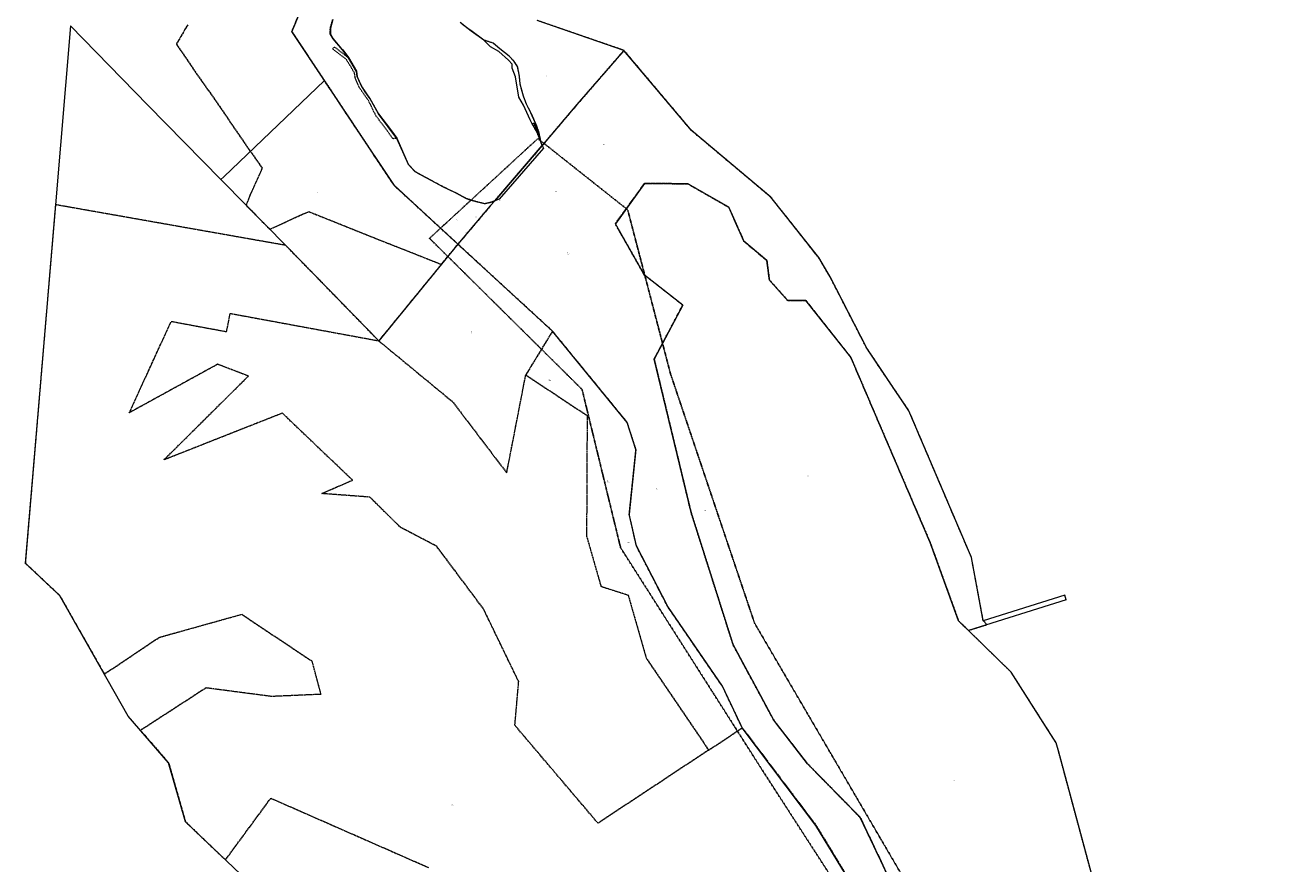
# Model space of a CAD drawing. Header units: metres. Extents: x 5549716 to 5551479, y 5955197 to 5958247.
# Tile 3 of 4: x 5549885 to 5551450, y 5956185 to 5957223. Entities that reach past the tile are written whole.
import ezdxf
from ezdxf.enums import TextEntityAlignment as Align

# ---------------------------------------------------------------- set-up
doc = ezdxf.new("R2010")
doc.units = ezdxf.units.M
for name, pattern in [('1.0_0.5', [1.5, 1, -0.5]), ('2', [0.9, 0.6, -0.3]), ('219-500', [0]), ('egkk-500', [2, 1.5, -0.5]), ('egug-500', [1, 0.5, -0.5])]:
    doc.linetypes.add(name, pattern=pattern)
doc.layers.get('0').update_dxf_attribs({"color": 2, "lineweight": 5})
doc.styles.get("Standard").update_dxf_attribs({"font": 'Working1250', "width": 0.75})

# ---------------------------------------------------------------- blocks, each defined once
blk = doc.blocks.new('PW01')
at = {"linetype": 'Continuous', "lineweight": 13}
h = blk.add_hatch(color=0, dxfattribs=at)
edge = h.paths.add_edge_path()
edge.add_arc((0, 0), 0.045, 0, 360)

msp = doc.modelspace()

# ---------------------------------------------------------------- linework, layer by layer
at = {"layer": '000 Inne (niezydentyfikowane)', "color": 7, "linetype": 'CONTINUOUS', "lineweight": 25, "flags": 128}
for points in [[(5550515.76, 5957101.86), (5550511.86, 5957100.46)], [(5550516.64, 5957099.43), (5550513.17, 5957098.18)], [(5550516.2, 5957100.65), (5550514.35, 5957099.99)], [(5550517.46, 5957097.14), (5550514.39, 5957096.04)], [(5550517.06, 5957098.25), (5550515.43, 5957097.67)], [(5550518.19, 5957095.12), (5550515.48, 5957094.14)], [(5550517.84, 5957096.1), (5550516.39, 5957095.58)], [(5550518.84, 5957093.32), (5550516.44, 5957092.46)], [(5550518.52, 5957094.19), (5550517.25, 5957093.73)], [(5550519.13, 5957092.5), (5550518, 5957092.1)], [(5550519.41, 5957091.74), (5550517.29, 5957090.97)], [(5550519.86, 5957090.32), (5550517.86, 5957089.93)], [(5550520.12, 5957089), (5550518.37, 5957088.66)], [(5550519.67, 5957091.01), (5550518.67, 5957090.65)], [(5550520.35, 5957087.85), (5550518.82, 5957087.55)], [(5550520, 5957089.64), (5550519.06, 5957089.46)], [(5550520.55, 5957086.84), (5550519.22, 5957086.57)], [(5550520.24, 5957088.4), (5550519.42, 5957088.24)], [(5550520.72, 5957085.96), (5550519.56, 5957085.73)], [(5550520.45, 5957087.32), (5550519.74, 5957087.18)], [(5550520.87, 5957085.19), (5550519.86, 5957084.99)], [(5550520.64, 5957086.38), (5550520.02, 5957086.26)], [(5550521, 5957084.52), (5550520.12, 5957084.34)], [(5550520.8, 5957085.56), (5550520.26, 5957085.45)], [(5550521.12, 5957083.93), (5550520.35, 5957083.78)], [(5550520.94, 5957084.84), (5550520.47, 5957084.75)], [(5550521.22, 5957083.42), (5550520.55, 5957083.29)], [(5550521.06, 5957084.22), (5550520.65, 5957084.13)], [(5550521.31, 5957082.93), (5550520.74, 5957082.82)], [(5550521.17, 5957083.67), (5550520.81, 5957083.6)], [(5550521.41, 5957082.44), (5550520.93, 5957082.35)], [(5550521.27, 5957083.18), (5550520.95, 5957083.12)], [(5550521.36, 5957082.69), (5550521.1, 5957082.63)], [(5550521.51, 5957081.95), (5550521.12, 5957081.87)], [(5550521.46, 5957082.19), (5550521.24, 5957082.15)], [(5550521.6, 5957081.46), (5550521.31, 5957081.4)], [(5550521.56, 5957081.7), (5550521.39, 5957081.67)], [(5550521.7, 5957080.96), (5550521.5, 5957080.93)], [(5550521.65, 5957081.21), (5550521.53, 5957081.19)], [(5550521.75, 5957080.72), (5550521.67, 5957080.7)], [(5550521.8, 5957080.47), (5550521.7, 5957080.45)], [(5550521.85, 5957080.23), (5550521.82, 5957080.22)]]:
    msp.add_lwpolyline(points, dxfattribs=at)
at = {"layer": '217-kontur klasyfikacyjny', "color": 92, "linetype": 'egkk-500', "lineweight": 18, "flags": 128}
for points in [[(5550214.48, 5957215.13), (5550248.81, 5957297.89)], [(5550085.52, 5957223.5), (5550079.76, 5957213.47)], [(5550079.76, 5957213.47), (5550071.56, 5957199.56)], [(5550254.84, 5957154.35), (5550214.48, 5957215.13)], [(5550071.56, 5957199.56), (5550076.35, 5957192.25)], [(5550076.35, 5957192.25), (5550084.3, 5957180.89)], [(5550625.24, 5957191.71), (5550567.15, 5957124.57)], [(5550649.25, 5957163.23), (5550625.24, 5957191.71)], [(5550084.3, 5957180.89), (5550092.01, 5957169.46)], [(5550092.01, 5957169.46), (5550100.04, 5957157.72)], [(5550100.04, 5957157.72), (5550112.76, 5957139.88)], [(5550708.87, 5957092.53), (5550649.25, 5957163.23)], [(5550112.76, 5957139.88), (5550124.71, 5957122.53)], [(5550290.64, 5957100.44), (5550254.84, 5957154.35)], [(5550567.15, 5957124.57), (5550524.05, 5957074.15)], [(5550124.71, 5957122.53), (5550137.86, 5957103.42)], [(5550137.86, 5957103.42), (5550147.48, 5957089.24)], [(5550341.19, 5957024.32), (5550290.64, 5957100.44)], [(5550772.61, 5957038.89), (5550708.87, 5957092.53)], [(5550147.48, 5957089.24), (5550160.43, 5957070.39)], [(5550160.43, 5957070.39), (5550162.98, 5957066.77)], [(5550162.98, 5957066.77), (5550177.65, 5957046)], [(5550524.05, 5957074.15), (5550465.49, 5957005.68)], [(5550177.65, 5957046), (5550169.61, 5957027.73)], [(5550807.05, 5957009.91), (5550772.61, 5957038.89)], [(5550169.61, 5957027.73), (5550162.54, 5957012.23)], [(5550419.84, 5956951.9), (5550341.19, 5957024.32)], [(5550614.65, 5956977.07), (5550650.84, 5957027.17)], [(5550650.84, 5957027.17), (5550704.44, 5957026.54)], [(5550704.44, 5957026.54), (5550755, 5956997.58)], [(5549921.93, 5957000.73), (5549884.65, 5956557.31)], [(5550206.88, 5956950.38), (5549921.93, 5957000.73)], [(5550162.54, 5957012.23), (5550157.75, 5957000.07)], [(5550157.75, 5957000.07), (5550187.06, 5956970.43)], [(5550459.95, 5956999.21), (5550419.84, 5956951.9)], [(5550465.49, 5957005.68), (5550459.95, 5956999.21)], [(5550855.28, 5956949.15), (5550807.05, 5957009.91)], [(5550202.07, 5956977.27), (5550216.19, 5956983.68)], [(5550216.19, 5956983.68), (5550226.24, 5956988.22)], [(5550226.24, 5956988.22), (5550235.25, 5956992.27)], [(5550235.25, 5956992.27), (5550248.1, 5956987.08)], [(5550248.1, 5956987.08), (5550262.48, 5956981.34)], [(5550755, 5956997.58), (5550773.51, 5956955.58)], [(5550187.06, 5956970.43), (5550202.07, 5956977.27)], [(5550262.48, 5956981.34), (5550275.94, 5956975.93)], [(5550275.94, 5956975.93), (5550293.32, 5956968.97)], [(5550293.32, 5956968.97), (5550314.78, 5956960.38)], [(5550650.77, 5956913.59), (5550614.65, 5956977.07)], [(5550314.78, 5956960.38), (5550335.46, 5956952.14)], [(5550335.46, 5956952.14), (5550358.19, 5956943.28)], [(5550399.37, 5956926.9), (5550419.84, 5956951.9)], [(5550419.84, 5956951.9), (5550536.89, 5956844.32)], [(5550773.51, 5956955.58), (5550802.06, 5956931.61)], [(5550222.07, 5956934.79), (5550206.88, 5956950.38)], [(5550358.19, 5956943.28), (5550377.72, 5956935.47)], [(5550377.72, 5956935.47), (5550399.37, 5956926.9)], [(5550866.15, 5956935.45), (5550855.28, 5956949.15)], [(5550880.44, 5956911.33), (5550866.15, 5956935.45)], [(5550240.74, 5956915.64), (5550222.07, 5956934.79)], [(5550399.37, 5956926.9), (5550321.91, 5956832.33)], [(5550802.06, 5956931.61), (5550805.19, 5956907.5)], [(5550321.91, 5956832.33), (5550240.74, 5956915.64)], [(5550698.04, 5956876.46), (5550650.77, 5956913.59)], [(5550805.19, 5956907.5), (5550827.97, 5956882.01)], [(5550925.65, 5956823.24), (5550880.44, 5956911.33)], [(5550662.72, 5956809.6), (5550698.04, 5956876.46)], [(5550827.97, 5956882.01), (5550850.1, 5956882.21)], [(5550850.1, 5956882.21), (5550905.82, 5956811.91)], [(5550133.64, 5956843.67), (5550138.11, 5956866.25)], [(5550138.11, 5956866.25), (5550321.91, 5956832.33)], [(5550013.34, 5956743.33), (5550065.18, 5956856.41)], [(5550065.18, 5956856.41), (5550133.64, 5956843.67)], [(5550536.89, 5956844.32), (5550503.74, 5956790.08)], [(5550629.28, 5956731.42), (5550536.89, 5956844.32)], [(5550321.91, 5956832.33), (5550413.18, 5956757.01)], [(5550905.82, 5956811.91), (5551004.13, 5956582.58)], [(5550977.89, 5956745.54), (5550925.65, 5956823.24)], [(5550122.54, 5956803.32), (5550013.34, 5956743.33)], [(5550160.68, 5956788.71), (5550122.54, 5956803.32)], [(5550708.36, 5956619.9), (5550662.72, 5956809.6)], [(5550056.24, 5956685.05), (5550160.68, 5956788.71)], [(5550480.22, 5956668.83), (5550503.74, 5956790.08)], [(5550503.74, 5956790.08), (5550579.7, 5956739.9)], [(5550413.18, 5956757.01), (5550480.22, 5956668.83)], [(5550202.69, 5956742.79), (5550056.24, 5956685.05)], [(5550289.49, 5956659.89), (5550202.69, 5956742.79)], [(5550579.7, 5956739.9), (5550579, 5956590.62)], [(5551055.17, 5956564.31), (5550977.89, 5956745.54)], [(5550640.12, 5956698.01), (5550629.28, 5956731.42)], [(5550631.81, 5956617.86), (5550640.12, 5956698.01)], [(5550251.29, 5956643.35), (5550289.49, 5956659.89)], [(5550310.93, 5956638.89), (5550251.29, 5956643.35)], [(5550348.66, 5956601.62), (5550310.93, 5956638.89)], [(5550640.58, 5956578.84), (5550631.81, 5956617.86)], [(5550760.21, 5956456.43), (5550708.36, 5956619.9)], [(5550393.57, 5956578.1), (5550348.66, 5956601.62)], [(5550451.46, 5956500.67), (5550393.57, 5956578.1)], [(5550579, 5956590.62), (5550596.76, 5956528.54)], [(5550679.35, 5956503.61), (5550640.58, 5956578.84)], [(5551004.13, 5956582.58), (5551039.23, 5956485.76)], [(5551069.77, 5956486), (5551055.17, 5956564.31)], [(5549884.65, 5956557.31), (5549926.92, 5956517.4)], [(5550596.76, 5956528.54), (5550630.43, 5956517.76)], [(5549926.92, 5956517.4), (5549982.35, 5956419.91)], [(5550630.43, 5956517.76), (5550652.79, 5956439.85)], [(5550495.04, 5956410.57), (5550451.46, 5956500.67)], [(5550747.03, 5956405.13), (5550679.35, 5956503.61)], [(5550050.3, 5956465.39), (5550152.37, 5956493.93)], [(5550152.37, 5956493.93), (5550239.13, 5956436.15)], [(5551039.23, 5956485.76), (5551051.33, 5956473.97)], [(5551074.23, 5956481.12), (5551069.77, 5956486)], [(5551051.33, 5956473.97), (5551074.23, 5956481.12)], [(5549982.35, 5956419.91), (5550050.3, 5956465.39)], [(5550810.66, 5956362.97), (5550760.21, 5956456.43)], [(5550239.13, 5956436.15), (5550250.14, 5956394.88)], [(5550652.79, 5956439.85), (5550729.97, 5956325.83)], [(5550490.33, 5956356.57), (5550495.04, 5956410.57)], [(5550771.69, 5956353.39), (5550747.03, 5956405.13)], [(5550108.24, 5956402.82), (5550027.17, 5956350.27)], [(5550189.4, 5956392.21), (5550108.24, 5956402.82)], [(5550250.14, 5956394.88), (5550189.4, 5956392.21)], [(5550593.16, 5956235.41), (5550490.33, 5956356.57)], [(5550852.52, 5956308.95), (5550810.66, 5956362.97)], [(5550027.17, 5956350.27), (5550061.9, 5956310.24)], [(5550729.97, 5956325.83), (5550771.69, 5956353.39)], [(5550771.69, 5956353.39), (5550862.84, 5956232.77)], [(5550729.97, 5956325.83), (5550593.16, 5956235.41)], [(5550061.9, 5956310.24), (5550082.88, 5956237.09)], [(5550917.69, 5956242.47), (5550852.52, 5956308.95)], [(5550132.27, 5956190.04), (5550188.42, 5956266.37)], [(5550188.42, 5956266.37), (5550383.39, 5956180.61)], [(5550082.88, 5956237.09), (5550132.27, 5956190.04)], [(5550862.84, 5956232.77), (5550972.61, 5956051.89)], [(5550980.98, 5956109.26), (5550917.69, 5956242.47)]]:
    msp.add_lwpolyline(points, dxfattribs=at)
at = {"layer": '218-kontur użytku gruntowego', "color": 3, "linetype": 'egug-500', "lineweight": 18, "flags": 128}
for points in [[(5550248.81, 5957297.89), (5550214.48, 5957215.13)], [(5550085.52, 5957223.5), (5550079.76, 5957213.47)], [(5550261.86, 5957211.99), (5550262.01, 5957219.19)], [(5550262.01, 5957219.19), (5550264.94, 5957229.75)], [(5550436.34, 5957215.5), (5550422.76, 5957226.06)], [(5550625.24, 5957191.71), (5550517.75, 5957228.78)], [(5550079.76, 5957213.47), (5550071.56, 5957199.56)], [(5550214.48, 5957215.13), (5550254.84, 5957154.35)], [(5550265.42, 5957205.94), (5550261.86, 5957211.99)], [(5550277.26, 5957192.24), (5550265.42, 5957205.94)], [(5550451.78, 5957204.42), (5550436.34, 5957215.5)], [(5550463.36, 5957200.66), (5550451.78, 5957204.42)], [(5550071.56, 5957199.56), (5550076.35, 5957192.25)], [(5550076.35, 5957192.25), (5550084.3, 5957180.89)], [(5550264.57, 5957193.75), (5550267.17, 5957195.87)], [(5550272.01, 5957187.99), (5550264.57, 5957193.75)], [(5550267.17, 5957195.87), (5550273.54, 5957190.93)], [(5550278.24, 5957183.25), (5550272.01, 5957187.99)], [(5550273.54, 5957190.93), (5550279.33, 5957186.52)], [(5550284.31, 5957182.52), (5550277.26, 5957192.24)], [(5550279.33, 5957186.52), (5550284.31, 5957182.52)], [(5550471.67, 5957193.74), (5550463.36, 5957200.66)], [(5550483.2, 5957184.6), (5550471.67, 5957193.74)], [(5550625.24, 5957191.71), (5550567.15, 5957124.57)], [(5550649.25, 5957163.23), (5550625.24, 5957191.71)], [(5550084.3, 5957180.89), (5550092.01, 5957169.46)], [(5550281.83, 5957180.48), (5550278.24, 5957183.25)], [(5550285.93, 5957173.73), (5550281.83, 5957180.48)], [(5550284.31, 5957182.52), (5550294.23, 5957165.56)], [(5550291.9, 5957163.94), (5550285.93, 5957173.73)], [(5550489.52, 5957178.06), (5550483.2, 5957184.6)], [(5550493.72, 5957171.9), (5550489.52, 5957178.06)], [(5550495.91, 5957159.98), (5550493.72, 5957171.9)], [(5550092.01, 5957169.46), (5550100.04, 5957157.72)], [(5550100.04, 5957157.72), (5550112.76, 5957139.88)], [(5550292.74, 5957157.86), (5550291.9, 5957163.94)], [(5550295.32, 5957151.85), (5550292.74, 5957157.86)], [(5550294.23, 5957165.56), (5550295.21, 5957159.31)], [(5550295.21, 5957159.31), (5550300.55, 5957147.79)], [(5550496.91, 5957149.76), (5550495.91, 5957159.98)], [(5550708.87, 5957092.53), (5550649.25, 5957163.23)], [(5550112.76, 5957139.88), (5550124.71, 5957122.53)], [(5550254.84, 5957154.35), (5550290.64, 5957100.44)], [(5550298.22, 5957145.24), (5550295.32, 5957151.85)], [(5550302.13, 5957139.66), (5550298.22, 5957145.24)], [(5550300.55, 5957147.79), (5550305.11, 5957140.22)], [(5550307.25, 5957132.23), (5550302.13, 5957139.66)], [(5550305.11, 5957140.22), (5550311.27, 5957131.6)], [(5550500.95, 5957135.07), (5550496.91, 5957149.76)], [(5550309.13, 5957129.59), (5550307.25, 5957132.23)], [(5550310.97, 5957126), (5550309.13, 5957129.59)], [(5550315.09, 5957117.6), (5550310.97, 5957126)], [(5550311.27, 5957131.6), (5550321.56, 5957113.28)], [(5550504.78, 5957124.94), (5550500.95, 5957135.07)], [(5550510.22, 5957114.6), (5550504.78, 5957124.94)], [(5550567.15, 5957124.57), (5550524.05, 5957074.15)], [(5550124.71, 5957122.53), (5550137.86, 5957103.42)], [(5550317.74, 5957112.14), (5550315.09, 5957117.6)], [(5550318.4, 5957110.95), (5550317.74, 5957112.14)], [(5550322.22, 5957105.6), (5550318.4, 5957110.95)], [(5550321.56, 5957113.28), (5550344.16, 5957082.84)], [(5550515.59, 5957102.33), (5550510.22, 5957114.6)], [(5550137.86, 5957103.42), (5550147.48, 5957089.24)], [(5550290.64, 5957100.44), (5550341.19, 5957024.32)], [(5550326, 5957100.65), (5550322.22, 5957105.6)], [(5550330.26, 5957095.07), (5550326, 5957100.65)], [(5550335.08, 5957088.41), (5550330.26, 5957095.07)], [(5550519.8, 5957090.65), (5550515.59, 5957102.33)], [(5550772.61, 5957038.89), (5550708.87, 5957092.53)], [(5550147.48, 5957089.24), (5550160.43, 5957070.39)], [(5550339.47, 5957082.33), (5550335.08, 5957088.41)], [(5550344.16, 5957082.84), (5550339.47, 5957082.33)], [(5550358.54, 5957050.53), (5550344.16, 5957082.84)], [(5550521.9, 5957079.95), (5550519.8, 5957090.65)], [(5550524.05, 5957074.15), (5550521.9, 5957079.95)], [(5550160.43, 5957070.39), (5550162.98, 5957066.77)], [(5550162.98, 5957066.77), (5550177.65, 5957046)], [(5550524.05, 5957074.15), (5550465.49, 5957005.68)], [(5550177.65, 5957046), (5550169.61, 5957027.73)], [(5550366.93, 5957041.44), (5550358.54, 5957050.53)], [(5550402.01, 5957022.62), (5550366.93, 5957041.44)], [(5550807.05, 5957009.91), (5550772.61, 5957038.89)], [(5550169.61, 5957027.73), (5550162.54, 5957012.23)], [(5550341.19, 5957024.32), (5550419.84, 5956951.9)], [(5550417.92, 5957014.96), (5550402.01, 5957022.62)], [(5550430.55, 5957008.2), (5550417.92, 5957014.96)], [(5550650.84, 5957027.17), (5550614.65, 5956977.07)], [(5550704.44, 5957026.54), (5550650.84, 5957027.17)], [(5550755, 5956997.58), (5550704.44, 5957026.54)], [(5549921.93, 5957000.73), (5549884.65, 5956557.31)], [(5550206.88, 5956950.38), (5549921.93, 5957000.73)], [(5550162.54, 5957012.23), (5550157.75, 5957000.07)], [(5550157.75, 5957000.07), (5550187.06, 5956970.43)], [(5550419.84, 5956951.9), (5550459.95, 5956999.21)], [(5550444.91, 5957003.83), (5550430.55, 5957008.2)], [(5550452.87, 5957001.93), (5550444.91, 5957003.83)], [(5550459.05, 5957003.17), (5550452.87, 5957001.93)], [(5550465.49, 5957005.68), (5550459.05, 5957003.17)], [(5550459.95, 5956999.21), (5550465.49, 5957005.68)], [(5550855.28, 5956949.15), (5550807.05, 5957009.91)], [(5550202.07, 5956977.27), (5550216.19, 5956983.68)], [(5550216.19, 5956983.68), (5550226.24, 5956988.22)], [(5550226.24, 5956988.22), (5550235.25, 5956992.27)], [(5550235.25, 5956992.27), (5550248.1, 5956987.08)], [(5550248.1, 5956987.08), (5550262.48, 5956981.34)], [(5550773.51, 5956955.58), (5550755, 5956997.58)], [(5550187.06, 5956970.43), (5550202.07, 5956977.27)], [(5550262.48, 5956981.34), (5550275.94, 5956975.93)], [(5550275.94, 5956975.93), (5550293.32, 5956968.97)], [(5550293.32, 5956968.97), (5550314.78, 5956960.38)], [(5550614.65, 5956977.07), (5550650.77, 5956913.59)], [(5550314.78, 5956960.38), (5550335.46, 5956952.14)], [(5550335.46, 5956952.14), (5550358.19, 5956943.28)], [(5550399.37, 5956926.9), (5550419.84, 5956951.9)], [(5550419.84, 5956951.9), (5550536.89, 5956844.32)], [(5550802.06, 5956931.61), (5550773.51, 5956955.58)], [(5550222.07, 5956934.79), (5550206.88, 5956950.38)], [(5550358.19, 5956943.28), (5550377.72, 5956935.47)], [(5550377.72, 5956935.47), (5550399.37, 5956926.9)], [(5550866.15, 5956935.45), (5550855.28, 5956949.15)], [(5550880.44, 5956911.33), (5550866.15, 5956935.45)], [(5550240.74, 5956915.64), (5550222.07, 5956934.79)], [(5550399.37, 5956926.9), (5550321.91, 5956832.33)], [(5550805.19, 5956907.5), (5550802.06, 5956931.61)], [(5550321.91, 5956832.33), (5550240.74, 5956915.64)], [(5550650.77, 5956913.59), (5550698.04, 5956876.46)], [(5550827.97, 5956882.01), (5550805.19, 5956907.5)], [(5550925.65, 5956823.24), (5550880.44, 5956911.33)], [(5550698.04, 5956876.46), (5550662.72, 5956809.6)], [(5550850.1, 5956882.21), (5550827.97, 5956882.01)], [(5550905.82, 5956811.91), (5550850.1, 5956882.21)], [(5550133.64, 5956843.67), (5550138.11, 5956866.25)], [(5550138.11, 5956866.25), (5550321.91, 5956832.33)], [(5550013.34, 5956743.33), (5550065.18, 5956856.41)], [(5550065.18, 5956856.41), (5550133.64, 5956843.67)], [(5550536.89, 5956844.32), (5550503.74, 5956790.08)], [(5550629.28, 5956731.42), (5550536.89, 5956844.32)], [(5550321.91, 5956832.33), (5550413.18, 5956757.01)], [(5551004.13, 5956582.58), (5550905.82, 5956811.91)], [(5550977.89, 5956745.54), (5550925.65, 5956823.24)], [(5550122.54, 5956803.32), (5550013.34, 5956743.33)], [(5550160.68, 5956788.71), (5550122.54, 5956803.32)], [(5550662.72, 5956809.6), (5550708.36, 5956619.9)], [(5550056.24, 5956685.05), (5550160.68, 5956788.71)], [(5550480.22, 5956668.83), (5550503.74, 5956790.08)], [(5550503.74, 5956790.08), (5550579.7, 5956739.9)], [(5550413.18, 5956757.01), (5550480.22, 5956668.83)], [(5550202.69, 5956742.79), (5550056.24, 5956685.05)], [(5550289.49, 5956659.89), (5550202.69, 5956742.79)], [(5550579.7, 5956739.9), (5550579, 5956590.62)], [(5551055.17, 5956564.31), (5550977.89, 5956745.54)], [(5550640.12, 5956698.01), (5550629.28, 5956731.42)], [(5550631.81, 5956617.86), (5550640.12, 5956698.01)], [(5550251.29, 5956643.35), (5550289.49, 5956659.89)], [(5550310.93, 5956638.89), (5550251.29, 5956643.35)], [(5550348.66, 5956601.62), (5550310.93, 5956638.89)], [(5550640.58, 5956578.84), (5550631.81, 5956617.86)], [(5550708.36, 5956619.9), (5550760.21, 5956456.43)], [(5550393.57, 5956578.1), (5550348.66, 5956601.62)], [(5550451.46, 5956500.67), (5550393.57, 5956578.1)], [(5550579, 5956590.62), (5550596.76, 5956528.54)], [(5550679.35, 5956503.61), (5550640.58, 5956578.84)], [(5551039.23, 5956485.76), (5551004.13, 5956582.58)], [(5551069.77, 5956486), (5551055.17, 5956564.31)], [(5549884.65, 5956557.31), (5549926.92, 5956517.4)], [(5550596.76, 5956528.54), (5550630.43, 5956517.76)], [(5549926.92, 5956517.4), (5549982.35, 5956419.91)], [(5550630.43, 5956517.76), (5550652.79, 5956439.85)], [(5550495.04, 5956410.57), (5550451.46, 5956500.67)], [(5550747.03, 5956405.13), (5550679.35, 5956503.61)], [(5550050.3, 5956465.39), (5550152.37, 5956493.93)], [(5550152.37, 5956493.93), (5550239.13, 5956436.15)], [(5551051.33, 5956473.97), (5551039.23, 5956485.76)], [(5551074.23, 5956481.12), (5551069.77, 5956486)], [(5551051.33, 5956473.97), (5551074.23, 5956481.12)], [(5551084.11, 5956442), (5551051.33, 5956473.97)], [(5549982.35, 5956419.91), (5550050.3, 5956465.39)], [(5550760.21, 5956456.43), (5550810.66, 5956362.97)], [(5550239.13, 5956436.15), (5550250.14, 5956394.88)], [(5550652.79, 5956439.85), (5550729.97, 5956325.83)], [(5551088.71, 5956437.51), (5551084.11, 5956442)], [(5551104.46, 5956422.15), (5551088.71, 5956437.51)], [(5551146.93, 5956355.41), (5551104.46, 5956422.15)], [(5550490.33, 5956356.57), (5550495.04, 5956410.57)], [(5550771.69, 5956353.39), (5550747.03, 5956405.13)], [(5550108.24, 5956402.82), (5550027.17, 5956350.27)], [(5550189.4, 5956392.21), (5550108.24, 5956402.82)], [(5550250.14, 5956394.88), (5550189.4, 5956392.21)], [(5550593.16, 5956235.41), (5550490.33, 5956356.57)], [(5550810.66, 5956362.97), (5550852.52, 5956308.95)], [(5550027.17, 5956350.27), (5550061.9, 5956310.24)], [(5550729.97, 5956325.83), (5550771.69, 5956353.39)], [(5550771.69, 5956353.39), (5550862.84, 5956232.77)], [(5551160.06, 5956334.76), (5551146.93, 5956355.41)], [(5550729.97, 5956325.83), (5550593.16, 5956235.41)], [(5551162.65, 5956325.14), (5551160.06, 5956334.76)], [(5551291.84, 5955845.22), (5551162.65, 5956325.14)], [(5550061.9, 5956310.24), (5550082.88, 5956237.09)], [(5550852.52, 5956308.95), (5550917.69, 5956242.47)], [(5550132.27, 5956190.04), (5550188.42, 5956266.37)], [(5550188.42, 5956266.37), (5550383.39, 5956180.61)], [(5550082.88, 5956237.09), (5550132.27, 5956190.04)], [(5550862.84, 5956232.77), (5550972.61, 5956051.89)], [(5550917.69, 5956242.47), (5550980.98, 5956109.26)]]:
    msp.add_lwpolyline(points, dxfattribs=at)
at = {"layer": '219-działka ewidencyjna', "color": 7, "linetype": '219-500', "lineweight": 18, "flags": 128}
for points in [[(5550248.81, 5957297.89), (5550214.48, 5957215.13)], [(5549940.52, 5957221.95), (5549921.93, 5957000.73)], [(5550036.18, 5957124.02), (5549940.52, 5957221.95)], [(5550262.01, 5957219.19), (5550261.86, 5957211.99)], [(5550264.94, 5957229.75), (5550262.01, 5957219.19)], [(5550436.34, 5957215.5), (5550422.76, 5957226.06)], [(5550625.24, 5957191.71), (5550517.75, 5957228.78)], [(5550254.84, 5957154.35), (5550214.48, 5957215.13)], [(5550265.42, 5957205.94), (5550261.86, 5957211.99)], [(5550277.26, 5957192.24), (5550265.42, 5957205.94)], [(5550451.78, 5957204.42), (5550436.34, 5957215.5)], [(5550463.36, 5957200.66), (5550451.78, 5957204.42)], [(5550284.31, 5957182.52), (5550277.26, 5957192.24)], [(5550471.67, 5957193.74), (5550463.36, 5957200.66)], [(5550483.2, 5957184.6), (5550471.67, 5957193.74)], [(5550625.24, 5957191.71), (5550567.15, 5957124.57)], [(5550708.87, 5957092.53), (5550625.24, 5957191.71)], [(5550294.23, 5957165.56), (5550284.31, 5957182.52)], [(5550489.52, 5957178.06), (5550483.2, 5957184.6)], [(5550493.72, 5957171.9), (5550489.52, 5957178.06)], [(5550495.91, 5957159.98), (5550493.72, 5957171.9)], [(5550295.21, 5957159.31), (5550294.23, 5957165.56)], [(5550300.55, 5957147.79), (5550295.21, 5957159.31)], [(5550496.91, 5957149.76), (5550495.91, 5957159.98)], [(5550254.84, 5957154.35), (5550130.08, 5957035.4)], [(5550290.64, 5957100.44), (5550254.84, 5957154.35)], [(5550305.11, 5957140.22), (5550300.55, 5957147.79)], [(5550311.27, 5957131.6), (5550305.11, 5957140.22)], [(5550500.95, 5957135.07), (5550496.91, 5957149.76)], [(5550126.47, 5957031.95), (5550036.18, 5957124.02)], [(5550321.56, 5957113.28), (5550311.27, 5957131.6)], [(5550504.78, 5957124.94), (5550500.95, 5957135.07)], [(5550510.22, 5957114.6), (5550504.78, 5957124.94)], [(5550567.15, 5957124.57), (5550524.05, 5957074.15)], [(5550344.16, 5957082.84), (5550321.56, 5957113.28)], [(5550515.59, 5957102.33), (5550510.22, 5957114.6)], [(5550341.19, 5957024.32), (5550290.64, 5957100.44)], [(5550519.8, 5957090.65), (5550515.59, 5957102.33)], [(5550807.05, 5957009.91), (5550708.87, 5957092.53)], [(5550358.54, 5957050.53), (5550344.16, 5957082.84)], [(5550521.9, 5957079.95), (5550519.8, 5957090.65)], [(5550524.05, 5957074.15), (5550521.9, 5957079.95)], [(5550524.05, 5957074.15), (5550465.49, 5957005.68)], [(5550366.93, 5957041.44), (5550358.54, 5957050.53)], [(5550126.47, 5957031.95), (5550130.08, 5957035.4)], [(5550157.75, 5957000.07), (5550126.47, 5957031.95)], [(5550402.01, 5957022.62), (5550366.93, 5957041.44)], [(5550419.84, 5956951.9), (5550341.19, 5957024.32)], [(5550417.92, 5957014.96), (5550402.01, 5957022.62)], [(5550430.55, 5957008.2), (5550417.92, 5957014.96)], [(5550650.84, 5957027.17), (5550614.65, 5956977.07)], [(5550704.44, 5957026.54), (5550650.84, 5957027.17)], [(5550755, 5956997.58), (5550704.44, 5957026.54)], [(5549921.93, 5957000.73), (5549884.65, 5956557.31)], [(5550206.88, 5956950.38), (5550157.75, 5957000.07)], [(5550459.95, 5956999.21), (5550419.84, 5956951.9)], [(5550444.91, 5957003.83), (5550430.55, 5957008.2)], [(5550452.87, 5957001.93), (5550444.91, 5957003.83)], [(5550459.05, 5957003.17), (5550452.87, 5957001.93)], [(5550465.49, 5957005.68), (5550459.05, 5957003.17)], [(5550465.49, 5957005.68), (5550459.95, 5956999.21)], [(5550866.15, 5956935.45), (5550807.05, 5957009.91)], [(5550773.51, 5956955.58), (5550755, 5956997.58)], [(5550650.77, 5956913.59), (5550614.65, 5956977.07)], [(5550419.84, 5956951.9), (5550321.91, 5956832.33)], [(5550536.89, 5956844.32), (5550419.84, 5956951.9)], [(5550802.06, 5956931.61), (5550773.51, 5956955.58)], [(5550321.91, 5956832.33), (5550206.88, 5956950.38)], [(5550880.44, 5956911.33), (5550866.15, 5956935.45)], [(5550805.19, 5956907.5), (5550802.06, 5956931.61)], [(5550698.04, 5956876.46), (5550650.77, 5956913.59)], [(5550827.97, 5956882.01), (5550805.19, 5956907.5)], [(5550925.65, 5956823.24), (5550880.44, 5956911.33)], [(5550698.04, 5956876.46), (5550662.72, 5956809.6)], [(5550850.1, 5956882.21), (5550827.97, 5956882.01)], [(5550905.82, 5956811.91), (5550850.1, 5956882.21)], [(5550629.28, 5956731.42), (5550536.89, 5956844.32)], [(5551004.13, 5956582.58), (5550905.82, 5956811.91)], [(5550977.89, 5956745.54), (5550925.65, 5956823.24)], [(5550708.36, 5956619.9), (5550662.72, 5956809.6)], [(5551055.17, 5956564.31), (5550977.89, 5956745.54)], [(5550640.12, 5956698.01), (5550629.28, 5956731.42)], [(5550640.12, 5956698.01), (5550631.81, 5956617.86)], [(5550640.58, 5956578.84), (5550631.81, 5956617.86)], [(5550760.21, 5956456.43), (5550708.36, 5956619.9)], [(5550679.35, 5956503.61), (5550640.58, 5956578.84)], [(5551039.23, 5956485.76), (5551004.13, 5956582.58)], [(5551069.77, 5956486), (5551055.17, 5956564.31)], [(5549926.92, 5956517.4), (5549884.65, 5956557.31)], [(5550012, 5956367.76), (5549926.92, 5956517.4)], [(5551170.68, 5956517.54), (5551069.77, 5956486)], [(5551172.47, 5956511.82), (5551170.68, 5956517.54)], [(5550747.03, 5956405.13), (5550679.35, 5956503.61)], [(5551172.47, 5956511.82), (5551051.33, 5956473.97)], [(5551051.33, 5956473.97), (5551039.23, 5956485.76)], [(5551104.46, 5956422.15), (5551051.33, 5956473.97)], [(5550810.66, 5956362.97), (5550760.21, 5956456.43)], [(5551146.93, 5956355.41), (5551104.46, 5956422.15)], [(5550771.69, 5956353.39), (5550747.03, 5956405.13)], [(5550061.9, 5956310.24), (5550012, 5956367.76)], [(5550852.52, 5956308.95), (5550810.66, 5956362.97)], [(5550862.84, 5956232.77), (5550771.69, 5956353.39)], [(5551160.06, 5956334.76), (5551146.93, 5956355.41)], [(5551162.65, 5956325.14), (5551160.06, 5956334.76)], [(5551291.84, 5955845.22), (5551162.65, 5956325.14)], [(5550082.88, 5956237.09), (5550061.9, 5956310.24)], [(5550917.69, 5956242.47), (5550852.52, 5956308.95)], [(5550176.44, 5956147.97), (5550082.88, 5956237.09)], [(5550972.61, 5956051.89), (5550862.84, 5956232.77)], [(5550980.98, 5956109.26), (5550917.69, 5956242.47)]]:
    msp.add_lwpolyline(points, dxfattribs=at)
at = {"layer": 'skarpa nieumocniona', "color": 7, "linetype": '1.0_0.5', "lineweight": 18, "flags": 128}
msp.add_lwpolyline([(5550517.79, 5957090.09), (5550511.58, 5957100.95), (5550515.59, 5957102.33), (5550519.8, 5957090.65), (5550521.9, 5957079.95)], close=True, dxfattribs=at)
msp.add_lwpolyline([(5550517.79, 5957090.09), (5550511.58, 5957100.95), (5550515.59, 5957102.33), (5550519.8, 5957090.65), (5550521.9, 5957079.95)], close=True, dxfattribs=at)
at = {"layer": 'woda stojąca', "color": 141, "linetype": 'CONTINUOUS', "lineweight": 18, "flags": 128}
msp.add_lwpolyline([(5550264.94, 5957229.75), (5550262.2, 5957219.45), (5550262.01, 5957211.89), (5550265.66, 5957205.82), (5550275.91, 5957193.77), (5550277.46, 5957192.2), (5550284.32, 5957182.76), (5550294.31, 5957165.8), (5550295.37, 5957158.99), (5550300.68, 5957146.82), (5550311.45, 5957131.51), (5550321.57, 5957113.17), (5550331.03, 5957100.73), (5550337.68, 5957091.98), (5550344.36, 5957083.14), (5550358.47, 5957050.99), (5550367.16, 5957041.68), (5550386.18, 5957031.11), (5550394.1, 5957027.12), (5550401.72, 5957022.95), (5550415.71, 5957016.38), (5550431.27, 5957008.07), (5550434.59, 5957006.97), (5550443.78, 5957004.37), (5550453.46, 5957002.19), (5550459.73, 5957003.36), (5550465.49, 5957005.68), (5550524.05, 5957074.15), (5550521.9, 5957079.95), (5550517.79, 5957090.09), (5550511.58, 5957100.95), (5550509.26, 5957105.86), (5550500.78, 5957124.02), (5550495.29, 5957133.71), (5550491, 5957158.98), (5550487.03, 5957169.85), (5550487.08, 5957174.81), (5550482.5, 5957179.42), (5550470.34, 5957190.16), (5550460.2, 5957195.9), (5550451.78, 5957204.42), (5550435.78, 5957216.23), (5550432.46, 5957218.53), (5550422.79, 5957226.22)], dxfattribs=at)
msp.add_lwpolyline([(5550524.05, 5957074.15), (5550525.56, 5957070.6), (5550470.75, 5957007.65), (5550465.49, 5957005.68)], close=True, dxfattribs=at)
at = {"layer": 'Zakres', "color": 5, "linetype": '2', "lineweight": 25, "flags": 128}
msp.add_lwpolyline([(5550384.72, 5956959.12), (5550573.45, 5956772.15), (5550621.08, 5956576.36), (5550797.47, 5956299.43), (5550949.16, 5956064.83), (5551097.33, 5955727.93), (5551148.48, 5955590.35), (5551173.18, 5955468.64), (5551450.11, 5955521.55), (5551354.86, 5955717.35), (5551224.33, 5955671.49), (5551213.75, 5955784.37), (5551042.65, 5956045.43), (5550786.88, 5956482.87), (5550682.82, 5956791.55), (5550629.9, 5956994.4), (5550518.77, 5957082.6)], close=True, dxfattribs=at)

# ---------------------------------------------------------------- block references
at = {"layer": 'pikieta naturalna', "color": 7, "linetype": 'CONTINUOUS', "lineweight": 13}
for p in [(5550452.87, 5957001.93), (5550470.49, 5957005.89), (5550441.63, 5956985.15), (5550451.57, 5956989.71), (5550417.21, 5956981.49), (5550419.84, 5956951.9), (5550431.59, 5956966.09)]:
    msp.add_blockref('PW01', p, dxfattribs=at)

# ---------------------------------------------------------------- texts
at = {"layer": '209-oznaczenie konturu klasyfikacyjnego', "color": 92, "linetype": 'CONTINUOUS', "lineweight": 18, "width": 0.79}
for s, p in [('LsIV', (5550598.84, 5957074.83)), ('RIVa', (5550531.98, 5956783.14)), ('LsIV', (5550663.97, 5956648.45))]:
    msp.add_text(s, height=1, dxfattribs=at).set_placement(p)
for s, p in [('LsIV', (5550555.62, 5956940.13)), ('RIIIb', (5550435.91, 5956842.39)), ('RIVa', (5550604.31, 5956658.28)), ('RIVa', (5550411.06, 5956258.71))]:
    msp.add_text(s, height=1, dxfattribs=at).set_placement(p, align=Align.TOP_LEFT)
at = {"layer": '210-oznaczenie konturu użytku gruntowego', "color": 3, "linetype": 'CONTINUOUS', "lineweight": 18, "width": 0.79}
for s, p in [('Bz', (5550528.22, 5957159.44)), ('Ls', (5550555.62, 5956941.03)), ('R', (5550435.91, 5956843.29)), ('R', (5550604.31, 5956659.18)), ('Wp', (5550852.03, 5956664.74)), ('Wp', (5550724.68, 5956621.79)), ('R', (5550411.06, 5956259.61))]:
    msp.add_text(s, height=1, dxfattribs=at).set_placement(p)
at = {"layer": '211-numer działki ewidencyjnej', "color": 7, "linetype": 'CONTINUOUS', "lineweight": 18, "width": 0.79}
for s, p in [('31', (5550245.93, 5957016.07)), ('60/39', (5550629.56, 5956582.18)), ('61', (5550757.91, 5956535.77)), ('61', (5551032.61, 5956287.86))]:
    msp.add_text(s, height=1, dxfattribs=at).set_placement(p)
msp.add_text('60/18', height=1, dxfattribs=at).set_placement((5550540.1, 5957017.45), align=Align.TOP_LEFT)
at = {"layer": 'pikieta naturalna-Atr2', "color": 7, "width": 0.667}
msp.add_text('96.0', height=0.75, dxfattribs=at).set_placement((5550452.87, 5957001.93), align=Align.TOP_LEFT)
msp.add_text('96.1', height=0.75, rotation=360, dxfattribs=at).set_placement((5550470.99, 5957005.91))
for s, p in [('99.2', (5550441.63, 5956985.15)), ('102.3', (5550417.21, 5956981.49))]:
    msp.add_text(s, height=0.75, dxfattribs=at).set_placement(p)
for s, p in [('98.5', (5550451.57, 5956989.71)), ('105.2', (5550431.59, 5956966.09))]:
    msp.add_text(s, height=0.75, dxfattribs=at).set_placement(p, align=Align.RIGHT)
msp.add_text('106.5', height=0.75, dxfattribs=at).set_placement((5550419.84, 5956951.9), align=Align.TOP_RIGHT)
at = {"layer": 'woda stojąca-Atr103', "color": 141, "width": 0.667}
msp.add_text('Jez. Bukowiec', height=0.75, rotation=49.461, dxfattribs=at).set_placement((5550515.34, 5957061.48))

doc.saveas('drawing.dxf')
